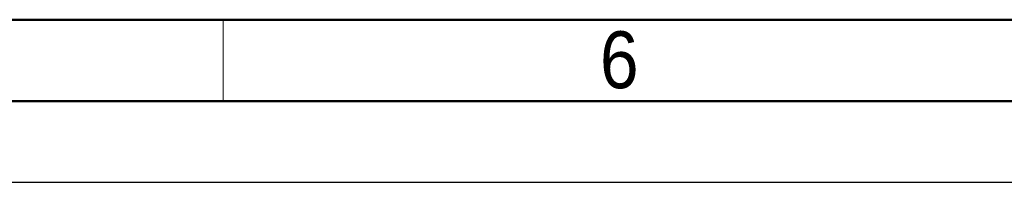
# Model space of a CAD drawing. Header units: millimetres. Extents: x 0 to 420, y 0 to 297.
# Tile 2 of 87: x 105 to 165, y 0 to 10. Entities that reach past the tile are written whole.
import ezdxf

# ---------------------------------------------------------------- set-up
doc = ezdxf.new("R2010")
doc.units = ezdxf.units.MM
doc.linetypes.add('SLD-Solido', pattern=[0])
doc.layers.add('BLOCCO', color=7, linetype='SLD-Solido')
doc.styles.add('SLDTEXTSTYLE12', font='GOTHIC.TTF', dxfattribs={"width": 0.913})

msp = doc.modelspace()

# ---------------------------------------------------------------- linework, layer by layer
at = {"layer": 'BLOCCO', "linetype": 'SLD-Solido', "lineweight": 50}
for p, q in [((410, 10), (20, 10)), ((415, 5), (15, 5))]:
    msp.add_line(p, q, dxfattribs=at)
at = {"layer": 'BLOCCO', "linetype": 'SLD-Solido', "lineweight": 18}
msp.add_line((117.5, 10), (117.5, 5), dxfattribs=at)
at = {"layer": 'BLOCCO'}
msp.add_line((0, 0), (420, 0), dxfattribs=at)

# ---------------------------------------------------------------- texts
at = {"layer": 'BLOCCO', "insert": (141.8398, 9.285), "char_height": 3.5, "attachment_point": 2, "style": 'SLDTEXTSTYLE12'}
msp.add_mtext('6', dxfattribs=at)

doc.saveas('drawing.dxf')
